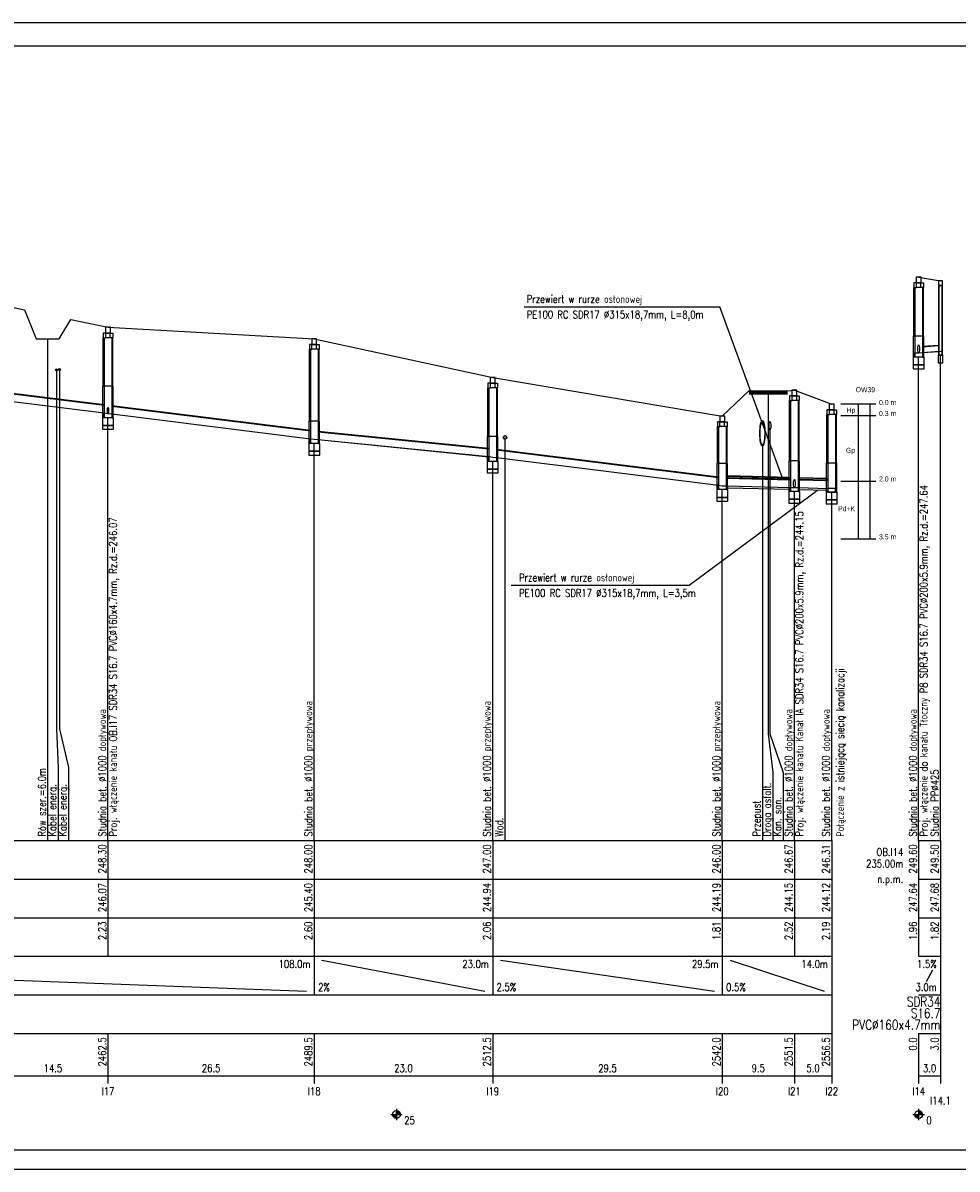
# Model space of a CAD drawing. Header units: metres. Extents: x -25 to 2175, y -3394 to -342.
# Tile 43 of 52: x 1673 to 1915, y -1563 to -1266. Entities that reach past the tile are written whole.
import ezdxf
from ezdxf.enums import TextEntityAlignment as Align

# ---------------------------------------------------------------- set-up
doc = ezdxf.new("R2010")
doc.units = ezdxf.units.M
doc.header["$LTSCALE"] = 0.2
doc.layers.get('0').update_dxf_attribs({"color": 8, "linetype": 'CONTINUOUS'})
for name, color, linetype in [('gleba', 20, 'CONTINUOUS'), ('Linie_tabeli', 7, 'CONTINUOUS'), ('Pomocnicza', 1, 'CONTINUOUS'), ('Pompownia_P8_Liczby', 7, 'CONTINUOUS'), ('Pompownia_P8_Linie_odn', 7, 'CONTINUOUS'), ('Pompownia_P8_Linie_opisowe', 7, 'CONTINUOUS'), ('Pompownia_P8_Linie_tabeli', 7, 'CONTINUOUS'), ('Pompownia_P8_Odcinki', 7, 'CONTINUOUS'), ('Pompownia_P8_Opis_PZ', 7, 'CONTINUOUS'), ('Pompownia_P8_Opis_uzbr_n', 7, 'CONTINUOUS'), ('Pompownia_P8_Opis_wl', 7, 'CONTINUOUS'), ('Pompownia_P8_Rury_ochr', 7, 'CONTINUOUS'), ('Pompownia_P8_Teksty', 7, 'CONTINUOUS'), ('Pompownia_P8_Teren_istn', 3, 'CONTINUOUS'), ('Pompownia_P8_Uzbr_nadz', 7, 'CONTINUOUS'), ('Pompownia_P8_Uzbr_podz', 7, 'CONTINUOUS'), ('Pompownia_P8_Wezly', 7, 'CONTINUOUS'), ('warstwa_nr_0', 8, 'CONTINUOUS')]:
    doc.layers.add(name, color=color, linetype=linetype)
doc.styles.get("Standard").update_dxf_attribs({"font": 'simplex.shx'})

msp = doc.modelspace()

# ---------------------------------------------------------------- linework, layer by layer
at = {"layer": 'Linie_tabeli'}
for p, q in [((1884.49, -1364.78), (1893.49, -1364.78)), ((1884.49, -1367.78), (1893.49, -1367.78)), ((1884.49, -1384.78), (1893.49, -1384.78)), ((1884.49, -1399.78), (1893.49, -1399.78))]:
    msp.add_line(p, q, dxfattribs=at)
msp.add_lwpolyline([(0.29, -1558.06), (2169.29, -1558.06), (2169.29, -1272.06), (0.29, -1272.06)], close=True, dxfattribs=at)
at = {"layer": 'Pomocnicza'}
for points in [[(1888.94, -1364.78), (1888.94, -1399.78)], [(1891.94, -1364.78), (1891.94, -1384.78)], [(1891.94, -1364.78), (1891.94, -1399.78)]]:
    msp.add_lwpolyline(points, dxfattribs=at)
at = {"layer": 'Pompownia_P8_Liczby'}
for p, q in [((1767.85, -1548.92), (1770.85, -1548.92)), ((1768.35, -1548.99), (1770.35, -1548.85)), ((1768.36, -1549.06), (1770.34, -1548.78)), ((1768.37, -1549.13), (1770.33, -1548.72)), ((1768.39, -1549.2), (1770.31, -1548.65)), ((1768.41, -1549.27), (1770.29, -1548.58)), ((1768.44, -1549.33), (1770.26, -1548.52)), ((1768.47, -1549.39), (1770.23, -1548.45)), ((1768.5, -1549.45), (1770.2, -1548.39)), ((1768.54, -1549.51), (1770.16, -1548.34)), ((1768.58, -1549.57), (1770.12, -1548.28)), ((1768.63, -1549.62), (1770.07, -1548.23)), ((1768.68, -1549.67), (1770.02, -1548.18)), ((1768.73, -1549.71), (1769.97, -1548.14)), ((1768.79, -1549.75), (1769.91, -1548.09)), ((1768.85, -1549.79), (1769.85, -1548.06)), ((1768.91, -1549.82), (1769.79, -1548.02)), ((1768.98, -1549.85), (1769.72, -1548)), ((1769.04, -1549.87), (1769.66, -1547.97)), ((1769.11, -1549.89), (1769.59, -1547.95)), ((1769.18, -1549.91), (1769.52, -1547.94)), ((1769.25, -1549.92), (1769.45, -1547.93)), ((1769.32, -1549.92), (1769.39, -1547.92)), ((1769.35, -1547.42), (1769.35, -1550.42)), ((1903.11, -1548.92), (1906.11, -1548.92)), ((1903.62, -1549.06), (1905.6, -1548.78)), ((1903.62, -1548.99), (1905.61, -1548.85)), ((1903.64, -1549.13), (1905.59, -1548.72)), ((1903.65, -1549.2), (1905.57, -1548.65)), ((1903.67, -1549.27), (1905.55, -1548.58)), ((1903.7, -1549.33), (1905.53, -1548.52)), ((1903.73, -1549.39), (1905.5, -1548.45)), ((1903.77, -1549.45), (1905.46, -1548.39)), ((1903.8, -1549.51), (1905.42, -1548.34)), ((1903.85, -1549.57), (1905.38, -1548.28)), ((1903.89, -1549.62), (1905.33, -1548.23)), ((1903.94, -1549.67), (1905.28, -1548.18)), ((1904, -1549.71), (1905.23, -1548.14)), ((1904.05, -1549.75), (1905.17, -1548.09)), ((1904.11, -1549.79), (1905.11, -1548.06)), ((1904.17, -1549.82), (1905.05, -1548.02)), ((1904.24, -1549.85), (1904.99, -1548)), ((1904.3, -1549.87), (1904.92, -1547.97)), ((1904.37, -1549.89), (1904.86, -1547.95)), ((1904.44, -1549.91), (1904.79, -1547.94)), ((1904.51, -1549.92), (1904.72, -1547.93)), ((1904.58, -1549.92), (1904.65, -1547.92)), ((1904.61, -1547.42), (1904.61, -1550.42))]:
    msp.add_line(p, q, dxfattribs=at)
for centre in [(1769.35, -1548.92), (1904.61, -1548.92)]:
    msp.add_circle(centre, 1, dxfattribs=at)
at = {"layer": 'Pompownia_P8_Linie_opisowe'}
for p, q in [((1678.99, -1347.92), (1678.99, -1477.92)), ((1797.45, -1373.46), (1797.45, -1477.92)), ((1864.13, -1375.42), (1864.13, -1477.92))]:
    msp.add_line(p, q, dxfattribs=at)
for points in [[(1681.29, -1355.92), (1681.29, -1449), (1681.69, -1459), (1681.69, -1477.92)], [(1682.03, -1355.86), (1682.03, -1449), (1684.39, -1459), (1684.39, -1477.92)], [(1865.65, -1361.42), (1865.65, -1450.28), (1866.83, -1460.28), (1866.83, -1477.92)], [(1866.09, -1371.42), (1866.09, -1450.28), (1869.53, -1460.28), (1869.53, -1477.92)]]:
    msp.add_lwpolyline(points, dxfattribs=at)
at = {"layer": 'Pompownia_P8_Linie_tabeli'}
for p, q in [((104.33, -1477.92), (1882.09, -1477.92)), ((1694.62, -1477.92), (1694.62, -1507.92)), ((1748.05, -1477.92), (1748.05, -1507.92)), ((1794.27, -1477.92), (1794.27, -1507.92)), ((1853.74, -1477.92), (1853.74, -1507.92)), ((1872.41, -1477.92), (1872.41, -1507.92)), ((1882.09, -1477.92), (1882.09, -1507.92)), ((1882.09, -1477.92), (1882.09, -1538.92)), ((1904.61, -1477.92), (1910.27, -1477.92)), ((1904.61, -1477.92), (1904.61, -1507.92)), ((1904.61, -1477.92), (1904.61, -1507.92)), ((1910.27, -1477.92), (1910.27, -1507.92)), ((1910.27, -1477.92), (1910.27, -1538.92)), ((104.33, -1487.92), (1882.09, -1487.92)), ((1904.61, -1487.92), (1910.27, -1487.92)), ((104.33, -1497.92), (1882.09, -1497.92)), ((1904.61, -1497.92), (1910.27, -1497.92)), ((104.33, -1507.92), (1882.09, -1507.92)), ((1748.05, -1507.92), (1748.05, -1517.92)), ((1794.27, -1507.92), (1794.27, -1517.92)), ((1853.74, -1507.92), (1853.74, -1517.92)), ((1882.09, -1507.92), (1882.09, -1517.92)), ((1904.61, -1507.92), (1910.27, -1507.92)), ((1534.51, -1508.92), (1746.05, -1516.92)), ((1750.05, -1508.92), (1792.27, -1516.92)), ((1796.27, -1508.92), (1851.74, -1516.92)), ((1855.74, -1508.92), (1880.09, -1516.92)), ((1906.61, -1514.42), (1908.27, -1511.42)), ((104.33, -1517.92), (1882.09, -1517.92)), ((1882.09, -1517.92), (1882.09, -1527.92)), ((1904.61, -1517.92), (1910.27, -1517.92)), ((1910.27, -1517.92), (1910.27, -1527.92)), ((104.33, -1527.92), (1882.09, -1527.92)), ((1694.62, -1527.92), (1694.62, -1540.92)), ((1748.05, -1527.92), (1748.05, -1540.92)), ((1794.27, -1527.92), (1794.27, -1540.92)), ((1853.74, -1527.92), (1853.74, -1540.92)), ((1872.41, -1527.92), (1872.41, -1540.92)), ((1882.09, -1527.92), (1882.09, -1540.92)), ((1904.61, -1527.92), (1910.27, -1527.92)), ((1904.61, -1527.92), (1904.61, -1540.92)), ((1904.61, -1527.92), (1904.61, -1538.92)), ((1910.27, -1527.92), (1910.27, -1540.92)), ((104.33, -1538.92), (1882.09, -1538.92)), ((1904.61, -1538.92), (1910.27, -1538.92))]:
    msp.add_line(p, q, dxfattribs=at)
for points in [[(1904.61, -1477.92), (1904.61, -1352.68)], [(1910.27, -1477.92), (1910.27, -1352.16)], [(1694.62, -1477.92), (1694.62, -1368.36)], [(1748.05, -1477.92), (1748.05, -1375.02)], [(1794.27, -1477.92), (1794.27, -1379.67)], [(1853.74, -1477.92), (1853.74, -1387)], [(1872.41, -1477.92), (1872.41, -1387.47)], [(1882.09, -1477.92), (1882.09, -1387.68)]]:
    msp.add_lwpolyline(points, dxfattribs=at)
at = {"layer": 'Pompownia_P8_Odcinki'}
for points in [[(1905.61, -1349.97), (1909.85, -1349.66), (1909.85, -1349.61), (1905.61, -1349.93)], [(1905.61, -1351.48), (1909.85, -1351.16), (1909.85, -1351.21), (1905.61, -1351.53)], [(1667.1, -1361.8), (1693.62, -1365.11), (1693.62, -1365.01), (1667.1, -1361.7)], [(1667.1, -1363.8), (1693.62, -1367.11), (1693.62, -1367.21), (1667.1, -1363.9)], [(1695.62, -1365.36), (1747.05, -1371.79), (1747.05, -1371.69), (1695.62, -1365.26)], [(1695.62, -1367.36), (1747.05, -1373.79), (1747.05, -1373.89), (1695.62, -1367.46)], [(1749.05, -1372.02), (1793.27, -1376.44), (1793.27, -1376.34), (1749.05, -1371.92)], [(1749.05, -1374.02), (1793.27, -1378.44), (1793.27, -1378.54), (1749.05, -1374.12)], [(1795.27, -1376.67), (1852.74, -1383.85), (1852.74, -1383.75), (1795.27, -1376.57)], [(1795.27, -1378.67), (1852.74, -1385.85), (1852.74, -1385.95), (1795.27, -1378.77)], [(1854.74, -1384), (1871.41, -1384.42), (1871.41, -1384.32), (1854.74, -1383.9)], [(1854.74, -1386), (1871.41, -1386.42), (1871.41, -1386.52), (1854.74, -1386.1)], [(1873.41, -1384.47), (1881.09, -1384.66), (1881.09, -1384.56), (1873.41, -1384.37)], [(1873.41, -1386.47), (1881.09, -1386.66), (1881.09, -1386.76), (1873.41, -1386.57)]]:
    msp.add_lwpolyline(points, close=True, dxfattribs=at)
at = {"layer": 'Pompownia_P8_Opis_wl'}
for centre, major_axis in [((1904.61, -1350.55), (0, -1.1)), ((1904.61, -1350.55), (0, -1)), ((1694.62, -1366.49), (0, -0.8)), ((1694.62, -1366.49), (0, -0.753)), ((1872.41, -1385.44), (0, -1.1)), ((1872.41, -1385.44), (0, -1))]:
    msp.add_ellipse(centre, major_axis=major_axis, ratio=0.2, dxfattribs=at)
at = {"layer": 'Pompownia_P8_Rury_ochr'}
for p, q in [((1855.15, -1383.51), (1855.15, -1383.91)), ((1871.15, -1383.91), (1871.15, -1384.31)), ((1873.73, -1383.97), (1873.73, -1384.37)), ((1855.15, -1386.51), (1855.15, -1386.11)), ((1871.15, -1386.91), (1871.15, -1386.51)), ((1873.73, -1386.97), (1873.73, -1386.57)), ((1880.73, -1384.15), (1880.73, -1384.55)), ((1880.73, -1387.15), (1880.73, -1386.75))]:
    msp.add_line(p, q, dxfattribs=at)
for points in [[(1855.15, -1383.51), (1871.15, -1383.91), (1871.15, -1383.83), (1855.15, -1383.43)], [(1873.73, -1383.97), (1880.73, -1384.15), (1880.73, -1384.07), (1873.73, -1383.9)], [(1855.15, -1386.51), (1871.15, -1386.91), (1871.15, -1386.98), (1855.15, -1386.58)], [(1873.73, -1386.97), (1880.73, -1387.15), (1880.73, -1387.22), (1873.73, -1387.05)]]:
    msp.add_lwpolyline(points, close=True, dxfattribs=at)
at = {"layer": 'Pompownia_P8_Teksty'}
for p, q in [((1802.39, -1339.62), (1853.1, -1339.62)), ((1869.24, -1383.79), (1853.1, -1339.62)), ((1845.15, -1411.78), (1878.4, -1387.09)), ((1799.07, -1411.78), (1845.15, -1411.78))]:
    msp.add_line(p, q, dxfattribs=at)
at = {"layer": 'Pompownia_P8_Teren_istn'}
for points in [[(1904.61, -1331.92), (1910.27, -1332.92)], [(1666.1, -1338.92), (1672.99, -1340.37), (1675.99, -1347.92), (1681.99, -1347.92), (1684.99, -1342.9), (1694.62, -1344.92), (1748.05, -1347.92), (1794.27, -1357.92), (1853.74, -1367.92), (1860.61, -1361.42), (1870.65, -1361.42), (1872.41, -1361.22), (1882.09, -1364.82)]]:
    msp.add_lwpolyline(points, dxfattribs=at)
at = {"layer": 'Pompownia_P8_Uzbr_nadz'}
msp.add_lwpolyline([(1860.65, -1361.92, 1, 1, 0), (1870.65, -1361.92, 1, 1, 0)], format="xyseb", dxfattribs=at)
at = {"layer": 'Pompownia_P8_Uzbr_podz'}
for centre, radius in [((1681.29, -1355.92), 0.25), ((1682.03, -1355.86), 0.25), ((1797.45, -1373.46), 0.472), ((1797.45, -1373.46), 0.45)]:
    msp.add_circle(centre, radius, dxfattribs=at)
for centre, major_axis in [((1864.13, -1372.42), (0, -3.3)), ((1864.13, -1372.42), (0, -3)), ((1866.09, -1370.42), (0, -1.1)), ((1866.09, -1370.42), (0, -1))]:
    msp.add_ellipse(centre, major_axis=major_axis, ratio=0.2, dxfattribs=at)
at = {"layer": 'Pompownia_P8_Wezly'}
for p, q in [((1905.21, -1333.42), (1904.01, -1333.42)), ((1905.21, -1334.62), (1904.01, -1334.62)), ((1695.22, -1346.42), (1694.02, -1346.42)), ((1695.22, -1347.62), (1694.02, -1347.62)), ((1905.73, -1347.22), (1903.49, -1347.22)), ((1748.65, -1349.42), (1747.45, -1349.42)), ((1748.65, -1350.62), (1747.45, -1350.62)), ((1695.74, -1360.22), (1693.5, -1360.22)), ((1794.87, -1359.42), (1793.67, -1359.42)), ((1794.87, -1360.62), (1793.67, -1360.62)), ((1873.01, -1362.72), (1871.81, -1362.72)), ((1873.01, -1363.92), (1871.81, -1363.92)), ((1882.69, -1366.32), (1881.49, -1366.32)), ((1882.69, -1367.52), (1881.49, -1367.52)), ((1749.17, -1369.22), (1746.93, -1369.22)), ((1854.34, -1369.42), (1853.14, -1369.42)), ((1854.34, -1370.62), (1853.14, -1370.62)), ((1795.39, -1373.22), (1793.15, -1373.22)), ((1854.86, -1380.22), (1852.62, -1380.22)), ((1873.53, -1379.52), (1871.29, -1379.52)), ((1883.21, -1380.12), (1880.97, -1380.12))]:
    msp.add_line(p, q, dxfattribs=at)
for points in [[(1904.01, -1333.42), (1903.36, -1333.42), (1903.36, -1334.62), (1904.01, -1334.62)], [(1903.99, -1333.42), (1905.24, -1333.42), (1905.24, -1331.92), (1903.99, -1331.92)], [(1905.21, -1333.42), (1905.86, -1333.42), (1905.86, -1334.62), (1905.21, -1334.62)], [(1909.74, -1334.12), (1910.81, -1334.12), (1910.81, -1332.92), (1909.74, -1332.92)], [(1903.61, -1347.22), (1903.36, -1347.22), (1903.36, -1334.62), (1903.61, -1334.62)], [(1905.61, -1347.22), (1905.86, -1347.22), (1905.86, -1334.62), (1905.61, -1334.62)], [(1909.74, -1352.16), (1910.81, -1352.16), (1910.81, -1334.12), (1909.74, -1334.12)], [(1909.85, -1352.16), (1910.7, -1352.16), (1910.7, -1334.12), (1909.85, -1334.12)], [(1693.99, -1346.42), (1695.24, -1346.42), (1695.24, -1344.92), (1693.99, -1344.92)], [(1694.02, -1346.42), (1693.37, -1346.42), (1693.37, -1347.62), (1694.02, -1347.62)], [(1693.62, -1360.22), (1693.37, -1360.22), (1693.37, -1347.62), (1693.62, -1347.62)], [(1695.22, -1346.42), (1695.87, -1346.42), (1695.87, -1347.62), (1695.22, -1347.62)], [(1695.62, -1360.22), (1695.87, -1360.22), (1695.87, -1347.62), (1695.62, -1347.62)], [(1747.42, -1349.42), (1748.67, -1349.42), (1748.67, -1347.92), (1747.42, -1347.92)], [(1903.61, -1352.68), (1903.29, -1352.68), (1903.29, -1347.22), (1903.61, -1347.22)], [(1905.61, -1352.68), (1905.93, -1352.68), (1905.93, -1347.22), (1905.61, -1347.22)], [(1747.45, -1349.42), (1746.8, -1349.42), (1746.8, -1350.62), (1747.45, -1350.62)], [(1747.05, -1369.22), (1746.8, -1369.22), (1746.8, -1350.62), (1747.05, -1350.62)], [(1748.65, -1349.42), (1749.3, -1349.42), (1749.3, -1350.62), (1748.65, -1350.62)], [(1749.05, -1369.22), (1749.3, -1369.22), (1749.3, -1350.62), (1749.05, -1350.62)], [(1910.27, -1352.16), (1909.85, -1352.16), (1909.85, -1351.16), (1910.27, -1351.13), (1910.7, -1351.13), (1910.7, -1352.16)], [(1903.17, -1354.68), (1906.05, -1354.68), (1906.05, -1352.68), (1903.17, -1352.68)], [(1904.61, -1352.68), (1903.61, -1352.68), (1903.61, -1351.55), (1904.61, -1351.55), (1905.61, -1351.48), (1905.61, -1352.68)], [(1909.66, -1354.16), (1910.89, -1354.16), (1910.89, -1352.16), (1909.66, -1352.16)], [(1903.17, -1355.68), (1906.05, -1355.68), (1906.05, -1354.68), (1903.17, -1354.68)], [(1693.62, -1368.36), (1693.3, -1368.36), (1693.3, -1360.22), (1693.62, -1360.22)], [(1695.62, -1368.36), (1695.94, -1368.36), (1695.94, -1360.22), (1695.62, -1360.22)], [(1793.67, -1359.42), (1793.02, -1359.42), (1793.02, -1360.62), (1793.67, -1360.62)], [(1793.65, -1359.42), (1794.9, -1359.42), (1794.9, -1357.92), (1793.65, -1357.92)], [(1794.87, -1359.42), (1795.52, -1359.42), (1795.52, -1360.62), (1794.87, -1360.62)], [(1793.27, -1373.22), (1793.02, -1373.22), (1793.02, -1360.62), (1793.27, -1360.62)], [(1795.27, -1373.22), (1795.52, -1373.22), (1795.52, -1360.62), (1795.27, -1360.62)], [(1871.81, -1362.72), (1871.16, -1362.72), (1871.16, -1363.92), (1871.81, -1363.92)], [(1871.79, -1362.72), (1873.03, -1362.72), (1873.03, -1361.22), (1871.79, -1361.22)], [(1873.01, -1362.72), (1873.66, -1362.72), (1873.66, -1363.92), (1873.01, -1363.92)], [(1871.41, -1379.52), (1871.16, -1379.52), (1871.16, -1363.92), (1871.41, -1363.92)], [(1873.41, -1379.52), (1873.66, -1379.52), (1873.66, -1363.92), (1873.41, -1363.92)], [(1881.47, -1366.32), (1882.71, -1366.32), (1882.71, -1364.82), (1881.47, -1364.82)], [(1693.18, -1370.36), (1696.06, -1370.36), (1696.06, -1368.36), (1693.18, -1368.36)], [(1694.62, -1368.36), (1693.62, -1368.36), (1693.62, -1367.11), (1694.62, -1367.24), (1695.62, -1367.36), (1695.62, -1368.36)], [(1853.11, -1369.42), (1854.36, -1369.42), (1854.36, -1367.92), (1853.11, -1367.92)], [(1881.49, -1366.32), (1880.84, -1366.32), (1880.84, -1367.52), (1881.49, -1367.52)], [(1881.09, -1380.12), (1880.84, -1380.12), (1880.84, -1367.52), (1881.09, -1367.52)], [(1882.69, -1366.32), (1883.34, -1366.32), (1883.34, -1367.52), (1882.69, -1367.52)], [(1883.09, -1380.12), (1883.34, -1380.12), (1883.34, -1367.52), (1883.09, -1367.52)], [(1693.18, -1371.36), (1696.06, -1371.36), (1696.06, -1370.36), (1693.18, -1370.36)], [(1747.05, -1375.02), (1746.73, -1375.02), (1746.73, -1369.22), (1747.05, -1369.22)], [(1749.05, -1375.02), (1749.37, -1375.02), (1749.37, -1369.22), (1749.05, -1369.22)], [(1853.14, -1369.42), (1852.49, -1369.42), (1852.49, -1370.62), (1853.14, -1370.62)], [(1852.74, -1380.22), (1852.49, -1380.22), (1852.49, -1370.62), (1852.74, -1370.62)], [(1854.34, -1369.42), (1854.99, -1369.42), (1854.99, -1370.62), (1854.34, -1370.62)], [(1854.74, -1380.22), (1854.99, -1380.22), (1854.99, -1370.62), (1854.74, -1370.62)], [(1746.61, -1377.02), (1749.49, -1377.02), (1749.49, -1375.02), (1746.61, -1375.02)], [(1748.05, -1375.02), (1747.05, -1375.02), (1747.05, -1373.79), (1748.05, -1373.92), (1749.05, -1374.02), (1749.05, -1375.02)], [(1793.27, -1379.67), (1792.95, -1379.67), (1792.95, -1373.22), (1793.27, -1373.22)], [(1795.27, -1379.67), (1795.59, -1379.67), (1795.59, -1373.22), (1795.27, -1373.22)], [(1746.61, -1378.02), (1749.49, -1378.02), (1749.49, -1377.02), (1746.61, -1377.02)], [(1792.83, -1381.67), (1795.71, -1381.67), (1795.71, -1379.67), (1792.83, -1379.67)], [(1794.27, -1379.67), (1793.27, -1379.67), (1793.27, -1378.44), (1794.27, -1378.54), (1795.27, -1378.67), (1795.27, -1379.67)], [(1852.74, -1387), (1852.42, -1387), (1852.42, -1380.22), (1852.74, -1380.22)], [(1854.74, -1387), (1855.06, -1387), (1855.06, -1380.22), (1854.74, -1380.22)], [(1871.41, -1387.47), (1871.09, -1387.47), (1871.09, -1379.52), (1871.41, -1379.52)], [(1873.41, -1387.47), (1873.73, -1387.47), (1873.73, -1379.52), (1873.41, -1379.52)], [(1881.09, -1387.68), (1880.77, -1387.68), (1880.77, -1380.12), (1881.09, -1380.12)], [(1883.09, -1387.68), (1883.41, -1387.68), (1883.41, -1380.12), (1883.09, -1380.12)], [(1792.83, -1382.67), (1795.71, -1382.67), (1795.71, -1381.67), (1792.83, -1381.67)], [(1853.74, -1387), (1852.74, -1387), (1852.74, -1385.85), (1853.74, -1385.97), (1854.74, -1386), (1854.74, -1387)], [(1872.41, -1387.47), (1871.41, -1387.47), (1871.41, -1386.42), (1872.41, -1386.44), (1873.41, -1386.47), (1873.41, -1387.47)], [(1881.09, -1387.68), (1883.09, -1387.68), (1883.09, -1386.68), (1881.09, -1386.68)], [(1852.3, -1389), (1855.18, -1389), (1855.18, -1387), (1852.3, -1387)], [(1852.3, -1390), (1855.18, -1390), (1855.18, -1389), (1852.3, -1389)], [(1870.97, -1389.47), (1873.85, -1389.47), (1873.85, -1387.47), (1870.97, -1387.47)], [(1870.97, -1390.47), (1873.85, -1390.47), (1873.85, -1389.47), (1870.97, -1389.47)], [(1880.65, -1389.68), (1883.53, -1389.68), (1883.53, -1387.68), (1880.65, -1387.68)], [(1880.65, -1390.68), (1883.53, -1390.68), (1883.53, -1389.68), (1880.65, -1389.68)]]:
    msp.add_lwpolyline(points, close=True, dxfattribs=at)
at = {"layer": 'warstwa_nr_0'}
msp.add_lwpolyline([(-24.71, -1563.06), (2175.29, -1563.06), (2175.29, -1266.06), (-24.71, -1266.06)], close=True, dxfattribs=at)

# ---------------------------------------------------------------- texts
at = {"char_height": 1.3, "attachment_point": 1}
for s, insert, width in [('{\\fArial Narrow|b0|i0|c238|p0;\\POW39}', (1888.28, -1358.28), 11.4659), ('{\\FArial Narrow|c0;0.0 m}', (1894.34, -1363.76), 8.0951), ('{\\fArial Narrow|b0|i0|c238|p0;0.3 m}', (1894.34, -1366.61), 8.3702), ('{\\fArial Narrow|b0|i0|c238|p0;2.0 m}', (1894.34, -1383.58), 8.3702), ('{\\fArial Narrow|b0|i0|c238|p0;3.5 m}', (1894.34, -1398.57), 8.3702)]:
    msp.add_mtext(s, dxfattribs=dict(at, insert=insert, width=width))
at = {"layer": 'gleba', "char_height": 1.3, "width": 11.5025, "attachment_point": 3}
for s, insert in [('{\\fArial Narrow|b0|i0|c238|p34;Hp}', (1888.19, -1365.74)), ('{\\fArial Narrow|b0|i0|c238|p0;Gp}', (1888.15, -1376.17)), ('{\\fArial Narrow|b0|i0|c238|p0;Pd+K\\P}', (1888.15, -1391.28))]:
    msp.add_mtext(s, dxfattribs=dict(at, insert=insert))
at = {"layer": 'Pompownia_P8_Liczby', "width": 0.8}
for s, p in [('248.30', (1694.12, -1478.92)), ('248.00', (1747.55, -1478.92)), ('247.00', (1793.77, -1478.92)), ('246.00', (1853.24, -1478.92)), ('246.67', (1871.91, -1478.92)), ('249.60', (1904.11, -1478.92)), ('249.50', (1909.77, -1478.92)), ('246.31', (1881.59, -1478.92)), ('246.07', (1694.12, -1488.92)), ('245.40', (1747.55, -1488.92)), ('244.94', (1793.77, -1488.92)), ('244.19', (1853.24, -1488.92)), ('244.15', (1871.91, -1488.92)), ('244.12', (1881.59, -1488.92)), ('247.64', (1904.11, -1488.92)), ('247.68', (1909.77, -1488.92)), ('2.23', (1694.12, -1498.92)), ('2.60', (1747.55, -1498.92)), ('2.06', (1793.77, -1498.92)), ('1.81', (1853.24, -1498.92)), ('2.52', (1871.91, -1498.92)), ('2.19', (1881.59, -1498.92)), ('1.96', (1904.11, -1498.92)), ('1.82', (1909.77, -1498.92)), ('2462.5', (1694.12, -1528.92)), ('2489.5', (1747.55, -1528.92)), ('2512.5', (1793.77, -1528.92)), ('2542.0', (1853.24, -1528.92)), ('2551.5', (1871.91, -1528.92)), ('2556.5', (1881.59, -1528.92)), ('0.0', (1904.11, -1528.92)), ('3.0', (1909.77, -1528.92))]:
    msp.add_text(s, height=2, rotation=90, dxfattribs=at).set_placement(p, align=Align.RIGHT)
for s, height, p in [('108.0m', 2, (1747.05, -1510.92)), ('23.0m', 2, (1793.27, -1510.92)), ('29.5m', 2, (1852.74, -1510.92)), ('14.0m', 2, (1881.09, -1510.92)), ('1.5%', 2, (1909.27, -1510.92)), ('3.0m', 2, (1909.27, -1516.92)), ('SDR34', 2.5, (1910.27, -1520.92)), ('S16.7', 2.5, (1910.27, -1523.92)), ('PVC%%c160x4.7mm', 2.5, (1910.27, -1526.92))]:
    msp.add_text(s, height=height, dxfattribs=at).set_placement(p, align=Align.RIGHT)
for s, p in [('2%', (1749.05, -1516.92)), ('2.5%', (1795.27, -1516.92)), ('0.5%', (1854.74, -1516.92)), ('25', (1771.35, -1551.42)), ('0', (1906.61, -1551.42))]:
    msp.add_text(s, height=2, dxfattribs=at).set_placement(p)
for s, p in [('14.5', (1680.36, -1537.92)), ('26.5', (1721.33, -1537.92)), ('23.0', (1771.16, -1537.92)), ('29.5', (1824.01, -1537.92)), ('9.5', (1863.07, -1537.92)), ('5.0', (1877.25, -1537.92)), ('3.0', (1907.44, -1537.92)), ('I17', (1694.62, -1543.92)), ('I18', (1748.05, -1543.92)), ('I19', (1794.27, -1543.92)), ('I20', (1853.74, -1543.92)), ('I21', (1872.41, -1543.92)), ('I22', (1882.09, -1543.92)), ('I14', (1904.61, -1543.92)), ('I14.1', (1910.27, -1546.32))]:
    msp.add_text(s, height=2, dxfattribs=at).set_placement(p, align=Align.CENTER)
at = {"layer": 'Pompownia_P8_Linie_odn', "width": 0.8}
for s, p in [('Przewiert w rurze osłonowej', (1803.07, -1338.62)), ('PE100 RC SDR17 %%c315x18,7mm, L=8,0m', (1803.07, -1342.62)), ('Przewiert w rurze osłonowej', (1801.07, -1410.78)), ('PE100 RC SDR17 %%c315x18,7mm, L=3,5m', (1801.07, -1414.78))]:
    msp.add_text(s, height=2, dxfattribs=at).set_placement(p)
at = {"layer": 'Pompownia_P8_Linie_tabeli', "width": 0.8}
for s, p in [('OB.I14', (1900.61, -1481.92)), ('235.00m', (1900.61, -1484.92)), ('n.p.m.', (1900.61, -1488.92))]:
    msp.add_text(s, height=2, dxfattribs=at).set_placement(p, align=Align.RIGHT)
at = {"layer": 'Pompownia_P8_Opis_PZ', "width": 0.8}
for s, p in [('Połączenie z istniejącą siecią kanalizacji', (1885.27, -1476.92)), ('Studnia bet. %%c1000 przepływowa', (1747.55, -1476.92)), ('Studnia bet. %%c1000 przepływowa', (1793.77, -1476.92)), ('Studnia bet. %%c1000 przepływowa', (1853.24, -1476.92)), ('Studnia bet. %%c1000 dopływowa', (1694.12, -1476.92)), ('Studnia bet. %%c1000 dopływowa', (1871.91, -1476.92)), ('Studnia bet. %%c1000 dopływowa', (1881.59, -1476.92)), ('Studnia bet. %%c1000 dopływowa', (1904.11, -1476.92)), ('Studnia PP%%c425', (1909.77, -1476.92))]:
    msp.add_text(s, height=2, rotation=90, dxfattribs=at).set_placement(p)
at = {"layer": 'Pompownia_P8_Opis_uzbr_n', "width": 0.8}
for s, p in [('Rów szer.=6.0m', (1678.49, -1476.92)), ('Kabel energ.', (1681.19, -1476.92)), ('Kabel energ.', (1683.89, -1476.92)), ('Droga asfalt.', (1866.33, -1476.92)), ('Przepust', (1863.63, -1476.92)), ('Kan. san.', (1869.03, -1476.92)), ('Wod.', (1796.95, -1476.92))]:
    msp.add_text(s, height=2, rotation=90, dxfattribs=at).set_placement(p)
at = {"layer": 'Pompownia_P8_Opis_wl', "width": 0.8}
for s, p in [('Proj. włączenie do kanału Tłoczny P8 SDR34 S16.7 PVC%%c200x5.9mm, Rz.d.=247.64', (1906.91, -1476.92)), ('Proj. włączenie kanału Kanał IA SDR34 S16.7 PVC%%c200x5.9mm, Rz.d.=244.15', (1874.71, -1476.92)), ('Proj. włączenie kanału OB.I17 SDR34 S16.7 PVC%%c160x4.7mm, Rz.d.=246.07', (1696.92, -1476.92))]:
    msp.add_text(s, height=2, rotation=90, dxfattribs=at).set_placement(p)

doc.saveas('drawing.dxf')
